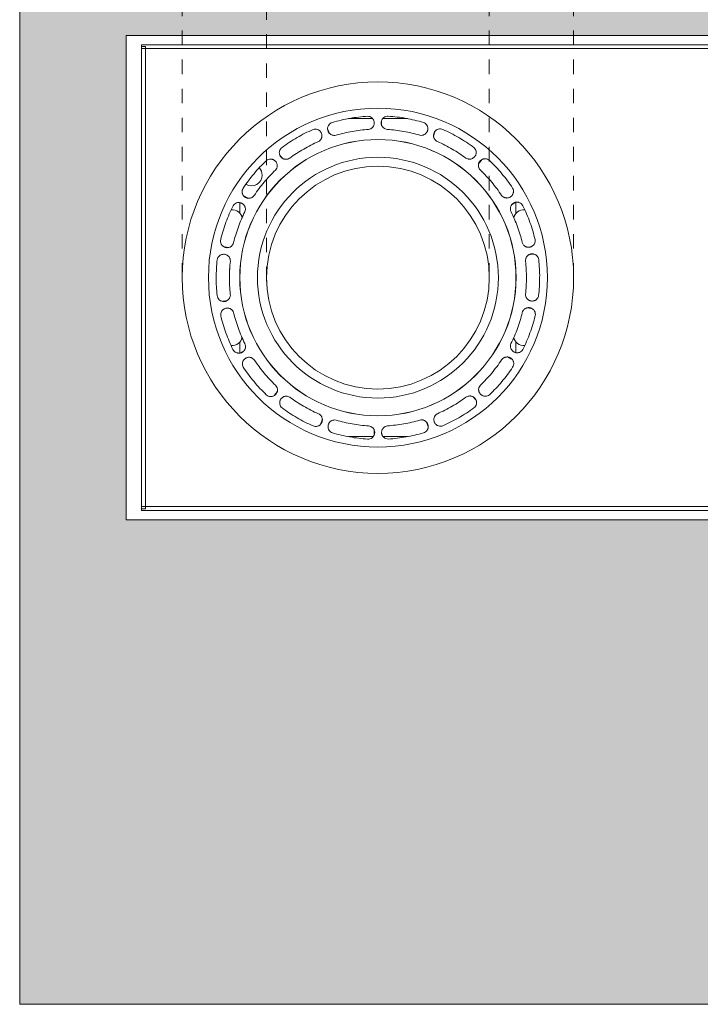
# Model space of a CAD drawing. Header units: millimetres. Extents: x -6708 to -4747, y -1232 to 6729.
# Tile 5 of 11: x -6708 to -6568, y 150 to 353. Entities that reach past the tile are written whole.
import ezdxf

# ---------------------------------------------------------------- set-up
doc = ezdxf.new("R2010")
doc.units = ezdxf.units.MM
doc.linetypes.add('Dash', pattern=[6, 3, -3])
doc.layers.add('A-ANNO-DIMS', color=7, linetype='Continuous', lineweight=9, true_color=0x5b5b5b)
doc.layers.add('A-DETL-GENF', color=7, linetype='Continuous', lineweight=9)
doc.layers.add('E-LITE-EQPM', color=7, linetype='Continuous', lineweight=20)

# ---------------------------------------------------------------- blocks, each defined once
blk = doc.blocks.new('NANO COLIN-2 WF - 033008303 MINI-COLIN-1 Grey downlight LED 12_18W 2700K 20_ 1565_2100 lm-657472-Alzado_PDF')
at = {"layer": 'E-LITE-EQPM'}
for p, q in [((-6683.3, 347.27), (-6683.3, 348.07)), ((-6683.3, 348.07), (-6475.7, 348.07)), ((-6683.3, 347.7), (-6682.5, 347.7)), ((-6683.3, 252.3), (-6683.3, 347.7)), ((-6682.5, 347.27), (-6682.5, 347.7)), ((-6682.5, 347.27), (-6683.3, 347.27)), ((-6635.58, 332.82), (-6640.59, 332.82)), ((-6633.73, 331.37), (-6633.75, 332.28)), ((-6628.41, 332.82), (-6633.51, 332.82)), ((-6644.51, 329.75), (-6644.83, 330.57)), ((-6623.05, 329.2), (-6622.75, 330.09)), ((-6654.09, 324.55), (-6654.65, 325.18)), ((-6613.77, 323.51), (-6613.15, 324.28)), ((-6663, 315.47), (-6663, 313.26)), ((-6661.26, 316.34), (-6662.1, 316.8)), ((-6606.93, 315.03), (-6606.19, 315.48)), ((-6606, 313.26), (-6606, 315.55)), ((-6665.25, 306.2), (-6666.16, 306.34)), ((-6603.46, 304.69), (-6602.58, 304.87)), ((-6665.53, 295.31), (-6666.41, 295.13)), ((-6603.74, 293.8), (-6602.83, 293.66)), ((-6663, 286.74), (-6663, 284.45)), ((-6606, 284.53), (-6606, 286.74)), ((-6662.06, 284.97), (-6662.8, 284.52)), ((-6607.73, 283.66), (-6606.89, 283.2)), ((-6655.23, 276.49), (-6655.84, 275.72)), ((-6614.9, 275.45), (-6614.35, 274.82)), ((-6645.94, 270.8), (-6646.25, 269.91)), ((-6635.26, 268.63), (-6635.25, 267.72)), ((-6624.48, 270.25), (-6624.17, 269.43)), ((-6640.58, 267.19), (-6635.48, 267.19)), ((-6633.41, 267.19), (-6628.41, 267.19)), ((-6683.3, 251.93), (-6683.3, 252.73)), ((-6682.5, 252.73), (-6683.3, 252.73)), ((-6682.5, 252.3), (-6683.3, 252.3)), ((-6682.5, 252.3), (-6682.5, 252.73)), ((-6683.3, 251.93), (-6475.7, 251.93))]:
    blk.add_line(p, q, dxfattribs=at)
for centre, radius, start, end in [((-6634.5, 300), 34.98, 0, 180), ((-6634.5, 300), 28.52, 0, 180), ((-6634.5, 300), 28.5, 0, 180), ((-6634.5, 300), 24.86, 0, 180), ((-6660.59, 321.16), 2.2, 240, 360), ((-6660.59, 321.16), 2.2, 0, 42.184), ((-6634.5, 300), 23, 360, 180), ((-6664.54, 311.95), 2.05, 9.6161, 96.5626), ((-6604.45, 311.95), 2.05, 83.1622, 170.0222), ((-6634.66, 299.95), 30.49, 175.6114, 176.7057), ((-6634.33, 300.05), 30.49, 3.108, 4.204), ((-6634.5, 300), 34.98, 180, 0), ((-6634.5, 300), 28.52, 180, 0), ((-6634.5, 300), 28.5, 180, 0), ((-6634.5, 300), 24.86, 180, 0), ((-6634.5, 300), 23, 180, 360), ((-6634.66, 299.95), 30.49, 183.108, 184.204), ((-6634.33, 300.05), 30.49, 355.6114, 356.7057), ((-6664.54, 288.05), 2.05, 263.1622, 350.0222), ((-6604.45, 288.05), 2.05, 189.6161, 276.5626)]:
    blk.add_arc(centre, radius, start, end, dxfattribs=at)
for points, knots in [([(-6632.55, 330.6), (-6632.71, 330.61), (-6632.95, 330.67), (-6633.24, 330.83), (-6633.42, 330.98), (-6633.58, 331.16), (-6633.7, 331.37), (-6633.78, 331.59), (-6633.83, 331.82), (-6633.83, 332.05), (-6633.8, 332.28), (-6633.73, 332.5), (-6633.61, 332.71), (-6633.47, 332.9), (-6633.23, 333.11), (-6632.87, 333.3), (-6632.54, 333.34), (-6632.38, 333.33)], [-1, -1, -1, -1, -0.888889, -0.833333, -0.777778, -0.722222, -0.666667, -0.611111, -0.555556, -0.5, -0.444444, -0.388889, -0.333333, -0.277778, -0.222222, -0.111111, 0, 0, 0, 0]), ([(-6643.13, 329.42), (-6643.29, 329.37), (-6643.54, 329.35), (-6643.86, 329.4), (-6644.08, 329.48), (-6644.29, 329.6), (-6644.48, 329.75), (-6644.63, 329.92), (-6644.75, 330.13), (-6644.84, 330.34), (-6644.88, 330.57), (-6644.89, 330.81), (-6644.86, 331.04), (-6644.78, 331.27), (-6644.63, 331.55), (-6644.35, 331.85), (-6644.06, 332), (-6643.9, 332.04)], [-1, -1, -1, -1, -0.888889, -0.833333, -0.777778, -0.722222, -0.666667, -0.611111, -0.555556, -0.5, -0.444444, -0.388889, -0.333333, -0.277778, -0.222222, -0.111111, 0, 0, 0, 0]), ([(-6636.61, 333.32), (-6636.46, 333.32), (-6636.15, 333.26), (-6635.8, 333.07), (-6635.58, 332.86), (-6635.45, 332.67), (-6635.34, 332.47), (-6635.28, 332.26), (-6635.24, 332.03), (-6635.25, 331.81), (-6635.29, 331.59), (-6635.37, 331.37), (-6635.48, 331.18), (-6635.62, 331), (-6635.79, 330.84), (-6636.06, 330.68), (-6636.28, 330.61), (-6636.44, 330.59)], [-1, -1, -1, -1, -0.888889, -0.777778, -0.722222, -0.666667, -0.611111, -0.555556, -0.5, -0.444444, -0.388889, -0.333333, -0.277778, -0.222222, -0.166667, -0.111111, 0, 0, 0, 0]), ([(-6625.09, 332.03), (-6624.94, 331.98), (-6624.67, 331.82), (-6624.42, 331.52), (-6624.28, 331.25), (-6624.22, 331.03), (-6624.19, 330.8), (-6624.2, 330.58), (-6624.24, 330.36), (-6624.32, 330.15), (-6624.44, 329.95), (-6624.58, 329.78), (-6624.75, 329.63), (-6624.95, 329.51), (-6625.17, 329.43), (-6625.47, 329.36), (-6625.71, 329.37), (-6625.86, 329.41)], [-1, -1, -1, -1, -0.888889, -0.777778, -0.722222, -0.666667, -0.611111, -0.555556, -0.5, -0.444444, -0.388889, -0.333333, -0.277778, -0.222222, -0.166667, -0.111111, 0, 0, 0, 0]), ([(-6647.88, 330.58), (-6647.73, 330.64), (-6647.42, 330.69), (-6647.04, 330.63), (-6646.76, 330.5), (-6646.56, 330.38), (-6646.4, 330.22), (-6646.26, 330.04), (-6646.15, 329.85), (-6646.08, 329.63), (-6646.04, 329.41), (-6646.04, 329.18), (-6646.08, 328.96), (-6646.15, 328.74), (-6646.26, 328.54), (-6646.46, 328.3), (-6646.64, 328.15), (-6646.78, 328.08)], [-1, -1, -1, -1, -0.888889, -0.777778, -0.722222, -0.666667, -0.611111, -0.555556, -0.5, -0.444444, -0.388889, -0.333333, -0.277778, -0.222222, -0.166667, -0.111111, 0, 0, 0, 0]), ([(-6622.2, 328.09), (-6622.35, 328.15), (-6622.56, 328.29), (-6622.77, 328.54), (-6622.89, 328.75), (-6622.98, 328.97), (-6623.02, 329.2), (-6623.02, 329.44), (-6622.99, 329.67), (-6622.91, 329.89), (-6622.8, 330.1), (-6622.65, 330.28), (-6622.48, 330.44), (-6622.28, 330.56), (-6621.98, 330.68), (-6621.58, 330.73), (-6621.25, 330.66), (-6621.1, 330.59)], [-1, -1, -1, -1, -0.888889, -0.833333, -0.777778, -0.722222, -0.666667, -0.611111, -0.555556, -0.5, -0.444444, -0.388889, -0.333333, -0.277778, -0.222222, -0.111111, 0, 0, 0, 0]), ([(-6652.68, 324.69), (-6652.81, 324.59), (-6653.03, 324.49), (-6653.35, 324.43), (-6653.59, 324.42), (-6653.82, 324.46), (-6654.05, 324.54), (-6654.25, 324.65), (-6654.44, 324.8), (-6654.59, 324.98), (-6654.71, 325.18), (-6654.8, 325.4), (-6654.85, 325.63), (-6654.86, 325.86), (-6654.81, 326.18), (-6654.65, 326.56), (-6654.43, 326.8), (-6654.29, 326.89)], [-1, -1, -1, -1, -0.888889, -0.833333, -0.777778, -0.722222, -0.666667, -0.611111, -0.555556, -0.5, -0.444444, -0.388889, -0.333333, -0.277778, -0.222222, -0.111111, 0, 0, 0, 0]), ([(-6614.7, 326.88), (-6614.58, 326.78), (-6614.38, 326.54), (-6614.24, 326.17), (-6614.21, 325.87), (-6614.22, 325.64), (-6614.27, 325.42), (-6614.36, 325.21), (-6614.48, 325.02), (-6614.63, 324.85), (-6614.8, 324.71), (-6614.99, 324.59), (-6615.21, 324.51), (-6615.43, 324.47), (-6615.66, 324.46), (-6615.97, 324.51), (-6616.19, 324.6), (-6616.32, 324.68)], [-1, -1, -1, -1, -0.888889, -0.777778, -0.722222, -0.666667, -0.611111, -0.555556, -0.5, -0.444444, -0.388889, -0.333333, -0.277778, -0.222222, -0.166667, -0.111111, 0, 0, 0, 0]), ([(-6657.53, 324.16), (-6657.41, 324.26), (-6657.14, 324.42), (-6656.75, 324.49), (-6656.45, 324.47), (-6656.23, 324.42), (-6656.02, 324.33), (-6655.83, 324.21), (-6655.66, 324.06), (-6655.52, 323.88), (-6655.41, 323.69), (-6655.33, 323.48), (-6655.29, 323.25), (-6655.28, 323.02), (-6655.32, 322.79), (-6655.41, 322.5), (-6655.54, 322.3), (-6655.65, 322.18)], [-1, -1, -1, -1, -0.888889, -0.777778, -0.722222, -0.666667, -0.611111, -0.555556, -0.5, -0.444444, -0.388889, -0.333333, -0.277778, -0.222222, -0.166667, -0.111111, 0, 0, 0, 0]), ([(-6613.34, 322.19), (-6613.46, 322.3), (-6613.6, 322.5), (-6613.72, 322.81), (-6613.76, 323.04), (-6613.76, 323.28), (-6613.72, 323.52), (-6613.65, 323.74), (-6613.53, 323.94), (-6613.39, 324.13), (-6613.21, 324.28), (-6613.01, 324.4), (-6612.79, 324.49), (-6612.56, 324.54), (-6612.24, 324.55), (-6611.84, 324.46), (-6611.57, 324.28), (-6611.45, 324.17)], [-1, -1, -1, -1, -0.888889, -0.833333, -0.777778, -0.722222, -0.666667, -0.611111, -0.555556, -0.5, -0.444444, -0.388889, -0.333333, -0.277778, -0.222222, -0.111111, 0, 0, 0, 0]), ([(-6660.02, 316.98), (-6660.11, 316.85), (-6660.29, 316.67), (-6660.56, 316.5), (-6660.79, 316.42), (-6661.02, 316.38), (-6661.26, 316.37), (-6661.49, 316.41), (-6661.72, 316.49), (-6661.92, 316.6), (-6662.1, 316.74), (-6662.26, 316.92), (-6662.39, 317.12), (-6662.47, 317.34), (-6662.54, 317.65), (-6662.52, 318.06), (-6662.39, 318.36), (-6662.3, 318.5)], [-1, -1, -1, -1, -0.888889, -0.833333, -0.777778, -0.722222, -0.666667, -0.611111, -0.555556, -0.5, -0.444444, -0.388889, -0.333333, -0.277778, -0.222222, -0.111111, 0, 0, 0, 0]), ([(-6606.7, 318.49), (-6606.62, 318.36), (-6606.52, 318.06), (-6606.51, 317.67), (-6606.59, 317.37), (-6606.68, 317.16), (-6606.8, 316.97), (-6606.95, 316.8), (-6607.13, 316.66), (-6607.32, 316.56), (-6607.54, 316.48), (-6607.76, 316.44), (-6607.99, 316.44), (-6608.21, 316.47), (-6608.43, 316.55), (-6608.71, 316.69), (-6608.88, 316.85), (-6608.98, 316.98)], [-1, -1, -1, -1, -0.888889, -0.777778, -0.722222, -0.666667, -0.611111, -0.555556, -0.5, -0.444444, -0.388889, -0.333333, -0.277778, -0.222222, -0.166667, -0.111111, 0, 0, 0, 0]), ([(-6664.41, 314.82), (-6664.33, 314.96), (-6664.13, 315.2), (-6663.79, 315.4), (-6663.49, 315.49), (-6663.27, 315.51), (-6663.04, 315.5), (-6662.82, 315.45), (-6662.61, 315.37), (-6662.42, 315.25), (-6662.25, 315.11), (-6662.1, 314.93), (-6661.99, 314.74), (-6661.9, 314.53), (-6661.86, 314.3), (-6661.85, 313.99), (-6661.9, 313.76), (-6661.96, 313.61)], [-1, -1, -1, -1, -0.888889, -0.777778, -0.722222, -0.666667, -0.611111, -0.555556, -0.5, -0.444444, -0.388889, -0.333333, -0.277778, -0.222222, -0.166667, -0.111111, 0, 0, 0, 0]), ([(-6607.02, 313.62), (-6607.1, 313.76), (-6607.16, 314), (-6607.17, 314.32), (-6607.13, 314.56), (-6607.05, 314.79), (-6606.93, 314.99), (-6606.79, 315.18), (-6606.61, 315.33), (-6606.41, 315.45), (-6606.19, 315.54), (-6605.96, 315.59), (-6605.72, 315.59), (-6605.49, 315.56), (-6605.19, 315.46), (-6604.84, 315.24), (-6604.65, 314.97), (-6604.57, 314.83)], [-1, -1, -1, -1, -0.888889, -0.833333, -0.777778, -0.722222, -0.666667, -0.611111, -0.555556, -0.5, -0.444444, -0.388889, -0.333333, -0.277778, -0.222222, -0.111111, 0, 0, 0, 0]), ([(-6664.29, 307.23), (-6664.33, 307.07), (-6664.43, 306.84), (-6664.64, 306.59), (-6664.82, 306.44), (-6665.03, 306.31), (-6665.25, 306.23), (-6665.48, 306.19), (-6665.71, 306.18), (-6665.94, 306.22), (-6666.17, 306.29), (-6666.37, 306.4), (-6666.56, 306.55), (-6666.72, 306.73), (-6666.89, 307), (-6667.01, 307.39), (-6666.99, 307.72), (-6666.95, 307.88)], [-1, -1, -1, -1, -0.888889, -0.833333, -0.777778, -0.722222, -0.666667, -0.611111, -0.555556, -0.5, -0.444444, -0.388889, -0.333333, -0.277778, -0.222222, -0.111111, 0, 0, 0, 0]), ([(-6602.05, 307.87), (-6602.03, 307.72), (-6602.03, 307.4), (-6602.16, 307.03), (-6602.33, 306.78), (-6602.48, 306.61), (-6602.67, 306.47), (-6602.87, 306.37), (-6603.08, 306.3), (-6603.3, 306.26), (-6603.53, 306.27), (-6603.75, 306.3), (-6603.96, 306.38), (-6604.16, 306.49), (-6604.35, 306.63), (-6604.55, 306.87), (-6604.66, 307.08), (-6604.71, 307.23)], [-1, -1, -1, -1, -0.888889, -0.777778, -0.722222, -0.666667, -0.611111, -0.555556, -0.5, -0.444444, -0.388889, -0.333333, -0.277778, -0.222222, -0.166667, -0.111111, 0, 0, 0, 0]), ([(-6604.02, 303.4), (-6604.04, 303.56), (-6604.02, 303.81), (-6603.92, 304.11), (-6603.8, 304.32), (-6603.65, 304.51), (-6603.47, 304.66), (-6603.27, 304.78), (-6603.05, 304.87), (-6602.82, 304.91), (-6602.58, 304.92), (-6602.35, 304.89), (-6602.13, 304.81), (-6601.92, 304.7), (-6601.66, 304.5), (-6601.42, 304.18), (-6601.32, 303.86), (-6601.31, 303.7)], [-1, -1, -1, -1, -0.888889, -0.833333, -0.777778, -0.722222, -0.666667, -0.611111, -0.555556, -0.5, -0.444444, -0.388889, -0.333333, -0.277778, -0.222222, -0.111111, 0, 0, 0, 0]), ([(-6667.67, 303.7), (-6667.65, 303.85), (-6667.54, 304.15), (-6667.29, 304.45), (-6667.04, 304.63), (-6666.84, 304.74), (-6666.62, 304.8), (-6666.4, 304.83), (-6666.17, 304.83), (-6665.95, 304.78), (-6665.74, 304.7), (-6665.54, 304.59), (-6665.37, 304.45), (-6665.22, 304.28), (-6665.1, 304.08), (-6664.98, 303.79), (-6664.95, 303.55), (-6664.96, 303.4)], [-1, -1, -1, -1, -0.888889, -0.777778, -0.722222, -0.666667, -0.611111, -0.555556, -0.5, -0.444444, -0.388889, -0.333333, -0.277778, -0.222222, -0.166667, -0.111111, 0, 0, 0, 0]), ([(-6664.97, 296.6), (-6664.95, 296.44), (-6664.97, 296.19), (-6665.07, 295.89), (-6665.19, 295.68), (-6665.34, 295.49), (-6665.52, 295.34), (-6665.73, 295.22), (-6665.94, 295.13), (-6666.17, 295.09), (-6666.41, 295.08), (-6666.64, 295.11), (-6666.86, 295.19), (-6667.07, 295.3), (-6667.33, 295.5), (-6667.57, 295.82), (-6667.67, 296.14), (-6667.68, 296.3)], [-1, -1, -1, -1, -0.888889, -0.833333, -0.777778, -0.722222, -0.666667, -0.611111, -0.555556, -0.5, -0.444444, -0.388889, -0.333333, -0.277778, -0.222222, -0.111111, 0, 0, 0, 0]), ([(-6601.32, 296.3), (-6601.35, 296.15), (-6601.45, 295.85), (-6601.7, 295.55), (-6601.95, 295.37), (-6602.15, 295.26), (-6602.37, 295.2), (-6602.59, 295.17), (-6602.82, 295.17), (-6603.04, 295.22), (-6603.25, 295.3), (-6603.45, 295.41), (-6603.62, 295.55), (-6603.77, 295.72), (-6603.9, 295.92), (-6604.01, 296.21), (-6604.04, 296.45), (-6604.03, 296.6)], [-1, -1, -1, -1, -0.888889, -0.777778, -0.722222, -0.666667, -0.611111, -0.555556, -0.5, -0.444444, -0.388889, -0.333333, -0.277778, -0.222222, -0.166667, -0.111111, 0, 0, 0, 0]), ([(-6666.94, 292.13), (-6666.96, 292.28), (-6666.97, 292.6), (-6666.83, 292.97), (-6666.66, 293.22), (-6666.51, 293.39), (-6666.33, 293.53), (-6666.13, 293.63), (-6665.91, 293.7), (-6665.69, 293.74), (-6665.47, 293.73), (-6665.24, 293.7), (-6665.03, 293.62), (-6664.83, 293.51), (-6664.65, 293.37), (-6664.44, 293.13), (-6664.33, 292.92), (-6664.28, 292.77)], [-1, -1, -1, -1, -0.888889, -0.777778, -0.722222, -0.666667, -0.611111, -0.555556, -0.5, -0.444444, -0.388889, -0.333333, -0.277778, -0.222222, -0.166667, -0.111111, 0, 0, 0, 0]), ([(-6604.7, 292.77), (-6604.66, 292.93), (-6604.56, 293.16), (-6604.35, 293.41), (-6604.17, 293.56), (-6603.97, 293.69), (-6603.74, 293.77), (-6603.51, 293.81), (-6603.28, 293.82), (-6603.05, 293.78), (-6602.83, 293.71), (-6602.62, 293.6), (-6602.43, 293.45), (-6602.27, 293.27), (-6602.1, 293), (-6601.98, 292.61), (-6602, 292.28), (-6602.04, 292.12)], [-1, -1, -1, -1, -0.888889, -0.833333, -0.777778, -0.722222, -0.666667, -0.611111, -0.555556, -0.5, -0.444444, -0.388889, -0.333333, -0.277778, -0.222222, -0.111111, 0, 0, 0, 0]), ([(-6661.97, 286.38), (-6661.9, 286.24), (-6661.83, 286), (-6661.82, 285.68), (-6661.86, 285.44), (-6661.94, 285.21), (-6662.06, 285.01), (-6662.21, 284.82), (-6662.38, 284.67), (-6662.58, 284.55), (-6662.8, 284.46), (-6663.03, 284.41), (-6663.27, 284.41), (-6663.5, 284.44), (-6663.81, 284.54), (-6664.15, 284.76), (-6664.35, 285.03), (-6664.42, 285.17)], [-1, -1, -1, -1, -0.888889, -0.833333, -0.777778, -0.722222, -0.666667, -0.611111, -0.555556, -0.5, -0.444444, -0.388889, -0.333333, -0.277778, -0.222222, -0.111111, 0, 0, 0, 0]), ([(-6604.58, 285.18), (-6604.66, 285.04), (-6604.87, 284.8), (-6605.2, 284.6), (-6605.5, 284.51), (-6605.72, 284.49), (-6605.95, 284.5), (-6606.17, 284.55), (-6606.38, 284.63), (-6606.57, 284.75), (-6606.74, 284.89), (-6606.89, 285.07), (-6607.01, 285.26), (-6607.09, 285.47), (-6607.14, 285.7), (-6607.15, 286.01), (-6607.09, 286.24), (-6607.03, 286.39)], [-1, -1, -1, -1, -0.888889, -0.777778, -0.722222, -0.666667, -0.611111, -0.555556, -0.5, -0.444444, -0.388889, -0.333333, -0.277778, -0.222222, -0.166667, -0.111111, 0, 0, 0, 0]), ([(-6662.29, 281.51), (-6662.37, 281.64), (-6662.48, 281.94), (-6662.48, 282.33), (-6662.41, 282.63), (-6662.32, 282.84), (-6662.19, 283.03), (-6662.04, 283.2), (-6661.86, 283.34), (-6661.67, 283.44), (-6661.45, 283.52), (-6661.23, 283.56), (-6661, 283.56), (-6660.78, 283.53), (-6660.56, 283.45), (-6660.28, 283.31), (-6660.11, 283.15), (-6660.01, 283.02)], [-1, -1, -1, -1, -0.888889, -0.777778, -0.722222, -0.666667, -0.611111, -0.555556, -0.5, -0.444444, -0.388889, -0.333333, -0.277778, -0.222222, -0.166667, -0.111111, 0, 0, 0, 0]), ([(-6608.97, 283.02), (-6608.88, 283.15), (-6608.71, 283.33), (-6608.43, 283.5), (-6608.2, 283.58), (-6607.97, 283.62), (-6607.73, 283.63), (-6607.5, 283.59), (-6607.28, 283.51), (-6607.07, 283.4), (-6606.89, 283.26), (-6606.73, 283.08), (-6606.61, 282.88), (-6606.52, 282.66), (-6606.45, 282.35), (-6606.47, 281.94), (-6606.6, 281.64), (-6606.69, 281.5)], [-1, -1, -1, -1, -0.888889, -0.833333, -0.777778, -0.722222, -0.666667, -0.611111, -0.555556, -0.5, -0.444444, -0.388889, -0.333333, -0.277778, -0.222222, -0.111111, 0, 0, 0, 0]), ([(-6655.65, 277.81), (-6655.54, 277.7), (-6655.39, 277.5), (-6655.28, 277.19), (-6655.23, 276.96), (-6655.23, 276.72), (-6655.27, 276.48), (-6655.34, 276.26), (-6655.46, 276.06), (-6655.6, 275.87), (-6655.78, 275.72), (-6655.98, 275.6), (-6656.2, 275.51), (-6656.43, 275.46), (-6656.75, 275.45), (-6657.15, 275.54), (-6657.42, 275.72), (-6657.54, 275.83)], [-1, -1, -1, -1, -0.888889, -0.833333, -0.777778, -0.722222, -0.666667, -0.611111, -0.555556, -0.5, -0.444444, -0.388889, -0.333333, -0.277778, -0.222222, -0.111111, 0, 0, 0, 0]), ([(-6611.46, 275.84), (-6611.58, 275.74), (-6611.85, 275.58), (-6612.24, 275.51), (-6612.54, 275.53), (-6612.77, 275.58), (-6612.97, 275.67), (-6613.16, 275.79), (-6613.33, 275.94), (-6613.47, 276.12), (-6613.58, 276.31), (-6613.66, 276.52), (-6613.7, 276.75), (-6613.71, 276.98), (-6613.68, 277.21), (-6613.58, 277.5), (-6613.45, 277.7), (-6613.35, 277.82)], [-1, -1, -1, -1, -0.888889, -0.777778, -0.722222, -0.666667, -0.611111, -0.555556, -0.5, -0.444444, -0.388889, -0.333333, -0.277778, -0.222222, -0.166667, -0.111111, 0, 0, 0, 0]), ([(-6654.29, 273.12), (-6654.41, 273.22), (-6654.61, 273.46), (-6654.75, 273.83), (-6654.78, 274.13), (-6654.77, 274.36), (-6654.72, 274.58), (-6654.63, 274.79), (-6654.51, 274.98), (-6654.37, 275.15), (-6654.19, 275.29), (-6654, 275.41), (-6653.78, 275.49), (-6653.56, 275.53), (-6653.33, 275.54), (-6653.02, 275.49), (-6652.8, 275.4), (-6652.67, 275.32)], [-1, -1, -1, -1, -0.888889, -0.777778, -0.722222, -0.666667, -0.611111, -0.555556, -0.5, -0.444444, -0.388889, -0.333333, -0.277778, -0.222222, -0.166667, -0.111111, 0, 0, 0, 0]), ([(-6616.32, 275.31), (-6616.18, 275.41), (-6615.96, 275.51), (-6615.64, 275.57), (-6615.4, 275.58), (-6615.17, 275.54), (-6614.94, 275.46), (-6614.74, 275.35), (-6614.56, 275.2), (-6614.4, 275.02), (-6614.28, 274.82), (-6614.19, 274.6), (-6614.14, 274.37), (-6614.14, 274.14), (-6614.18, 273.82), (-6614.34, 273.44), (-6614.57, 273.2), (-6614.7, 273.11)], [-1, -1, -1, -1, -0.888889, -0.833333, -0.777778, -0.722222, -0.666667, -0.611111, -0.555556, -0.5, -0.444444, -0.388889, -0.333333, -0.277778, -0.222222, -0.111111, 0, 0, 0, 0]), ([(-6646.79, 271.91), (-6646.64, 271.85), (-6646.43, 271.71), (-6646.22, 271.46), (-6646.1, 271.25), (-6646.02, 271.03), (-6645.97, 270.8), (-6645.97, 270.56), (-6646, 270.33), (-6646.08, 270.11), (-6646.19, 269.9), (-6646.34, 269.72), (-6646.51, 269.56), (-6646.71, 269.44), (-6647.01, 269.32), (-6647.42, 269.27), (-6647.74, 269.34), (-6647.89, 269.41)], [-1, -1, -1, -1, -0.888889, -0.833333, -0.777778, -0.722222, -0.666667, -0.611111, -0.555556, -0.5, -0.444444, -0.388889, -0.333333, -0.277778, -0.222222, -0.111111, 0, 0, 0, 0]), ([(-6643.9, 267.97), (-6644.05, 268.02), (-6644.32, 268.18), (-6644.58, 268.48), (-6644.71, 268.75), (-6644.78, 268.97), (-6644.8, 269.2), (-6644.8, 269.42), (-6644.75, 269.64), (-6644.67, 269.85), (-6644.55, 270.05), (-6644.41, 270.22), (-6644.24, 270.37), (-6644.04, 270.49), (-6643.83, 270.57), (-6643.52, 270.64), (-6643.28, 270.63), (-6643.13, 270.59)], [-1, -1, -1, -1, -0.888889, -0.777778, -0.722222, -0.666667, -0.611111, -0.555556, -0.5, -0.444444, -0.388889, -0.333333, -0.277778, -0.222222, -0.166667, -0.111111, 0, 0, 0, 0]), ([(-6625.86, 270.58), (-6625.7, 270.63), (-6625.45, 270.65), (-6625.13, 270.6), (-6624.91, 270.52), (-6624.7, 270.4), (-6624.52, 270.25), (-6624.36, 270.08), (-6624.24, 269.87), (-6624.16, 269.66), (-6624.11, 269.43), (-6624.1, 269.19), (-6624.14, 268.96), (-6624.21, 268.73), (-6624.36, 268.45), (-6624.64, 268.15), (-6624.93, 268), (-6625.09, 267.96)], [-1, -1, -1, -1, -0.888889, -0.833333, -0.777778, -0.722222, -0.666667, -0.611111, -0.555556, -0.5, -0.444444, -0.388889, -0.333333, -0.277778, -0.222222, -0.111111, 0, 0, 0, 0]), ([(-6621.11, 269.42), (-6621.26, 269.36), (-6621.57, 269.31), (-6621.96, 269.37), (-6622.24, 269.5), (-6622.43, 269.62), (-6622.59, 269.78), (-6622.73, 269.96), (-6622.84, 270.15), (-6622.91, 270.37), (-6622.95, 270.59), (-6622.95, 270.82), (-6622.91, 271.04), (-6622.84, 271.26), (-6622.73, 271.46), (-6622.54, 271.7), (-6622.35, 271.85), (-6622.21, 271.92)], [-1, -1, -1, -1, -0.888889, -0.777778, -0.722222, -0.666667, -0.611111, -0.555556, -0.5, -0.444444, -0.388889, -0.333333, -0.277778, -0.222222, -0.166667, -0.111111, 0, 0, 0, 0]), ([(-6636.44, 269.4), (-6636.28, 269.39), (-6636.04, 269.33), (-6635.75, 269.17), (-6635.57, 269.02), (-6635.41, 268.84), (-6635.29, 268.63), (-6635.21, 268.41), (-6635.16, 268.18), (-6635.16, 267.95), (-6635.19, 267.72), (-6635.27, 267.5), (-6635.38, 267.29), (-6635.52, 267.1), (-6635.76, 266.89), (-6636.13, 266.7), (-6636.45, 266.66), (-6636.62, 266.67)], [-1, -1, -1, -1, -0.888889, -0.833333, -0.777778, -0.722222, -0.666667, -0.611111, -0.555556, -0.5, -0.444444, -0.388889, -0.333333, -0.277778, -0.222222, -0.111111, 0, 0, 0, 0]), ([(-6632.38, 266.68), (-6632.53, 266.68), (-6632.85, 266.74), (-6633.19, 266.93), (-6633.41, 267.14), (-6633.54, 267.33), (-6633.65, 267.53), (-6633.72, 267.74), (-6633.75, 267.97), (-6633.74, 268.19), (-6633.7, 268.41), (-6633.63, 268.63), (-6633.51, 268.82), (-6633.37, 269), (-6633.2, 269.16), (-6632.93, 269.32), (-6632.71, 269.39), (-6632.55, 269.41)], [-1, -1, -1, -1, -0.888889, -0.777778, -0.722222, -0.666667, -0.611111, -0.555556, -0.5, -0.444444, -0.388889, -0.333333, -0.277778, -0.222222, -0.166667, -0.111111, 0, 0, 0, 0])]:
    blk.add_open_spline(points, degree=3, knots=knots, dxfattribs=at)
for points in [[(-6643.9, 332.04), (-6642.72, 332.39), (-6640.31, 332.95), (-6637.85, 333.24), (-6636.61, 333.32)], [(-6632.38, 333.33), (-6631.14, 333.25), (-6628.69, 332.95), (-6626.28, 332.38), (-6625.09, 332.03)], [(-6654.29, 326.89), (-6653.3, 327.62), (-6651.22, 328.98), (-6649.01, 330.09), (-6647.88, 330.58)], [(-6636.44, 330.59), (-6637.57, 330.52), (-6639.83, 330.25), (-6642.04, 329.74), (-6643.13, 329.42)], [(-6625.86, 329.41), (-6626.95, 329.73), (-6629.16, 330.25), (-6631.42, 330.53), (-6632.55, 330.6)], [(-6621.1, 330.59), (-6619.97, 330.1), (-6617.77, 328.98), (-6615.7, 327.62), (-6614.7, 326.88)], [(-6646.78, 328.08), (-6647.82, 327.63), (-6649.86, 326.6), (-6651.76, 325.36), (-6652.68, 324.69)], [(-6616.32, 324.68), (-6617.23, 325.36), (-6619.14, 326.6), (-6621.16, 327.63), (-6622.2, 328.09)], [(-6662.3, 318.5), (-6661.61, 319.53), (-6660.13, 321.51), (-6658.43, 323.31), (-6657.53, 324.16)], [(-6611.45, 324.17), (-6610.56, 323.31), (-6608.86, 321.51), (-6607.38, 319.52), (-6606.7, 318.49)], [(-6655.65, 322.18), (-6656.47, 321.4), (-6658.03, 319.75), (-6659.39, 317.93), (-6660.02, 316.98)], [(-6608.98, 316.98), (-6609.6, 317.92), (-6610.96, 319.75), (-6612.52, 321.41), (-6613.34, 322.19)], [(-6666.95, 307.88), (-6666.66, 309.08), (-6665.94, 311.44), (-6664.96, 313.72), (-6664.41, 314.82)], [(-6661.96, 313.61), (-6662.46, 312.6), (-6663.36, 310.51), (-6664.02, 308.33), (-6664.29, 307.23)], [(-6604.71, 307.23), (-6604.97, 308.33), (-6605.63, 310.51), (-6606.52, 312.6), (-6607.02, 313.62)], [(-6604.57, 314.83), (-6604.03, 313.72), (-6603.05, 311.44), (-6602.34, 309.07), (-6602.05, 307.87)], [(-6667.89, 300), (-6667.88, 300.62), (-6667.85, 301.85), (-6667.74, 303.09), (-6667.67, 303.7)], [(-6664.96, 303.4), (-6665.02, 302.83), (-6665.12, 301.7), (-6665.15, 300.57), (-6665.15, 300)], [(-6603.84, 300), (-6603.84, 300.57), (-6603.87, 301.7), (-6603.96, 302.83), (-6604.02, 303.4)], [(-6601.31, 303.7), (-6601.24, 303.08), (-6601.14, 301.85), (-6601.1, 300.62), (-6601.11, 300)], [(-6667.68, 296.3), (-6667.75, 296.92), (-6667.85, 298.15), (-6667.89, 299.38), (-6667.89, 300)], [(-6665.15, 300), (-6665.15, 299.43), (-6665.12, 298.3), (-6665.03, 297.17), (-6664.97, 296.6)], [(-6604.03, 296.6), (-6603.97, 297.17), (-6603.87, 298.3), (-6603.84, 299.43), (-6603.84, 300)], [(-6601.11, 300), (-6601.11, 299.38), (-6601.14, 298.15), (-6601.25, 296.91), (-6601.32, 296.3)], [(-6664.28, 292.77), (-6664.02, 291.67), (-6663.36, 289.49), (-6662.47, 287.4), (-6661.97, 286.38)], [(-6607.03, 286.39), (-6606.53, 287.4), (-6605.63, 289.49), (-6604.97, 291.67), (-6604.7, 292.77)], [(-6664.42, 285.17), (-6664.97, 286.28), (-6665.94, 288.56), (-6666.65, 290.93), (-6666.94, 292.13)], [(-6602.04, 292.12), (-6602.34, 290.92), (-6603.05, 288.56), (-6604.03, 286.28), (-6604.58, 285.18)], [(-6660.01, 283.02), (-6659.39, 282.08), (-6658.03, 280.25), (-6656.48, 278.59), (-6655.65, 277.81)], [(-6613.35, 277.82), (-6612.52, 278.6), (-6610.96, 280.25), (-6609.6, 282.07), (-6608.97, 283.02)], [(-6657.54, 275.83), (-6658.44, 276.69), (-6660.13, 278.49), (-6661.61, 280.48), (-6662.29, 281.51)], [(-6606.69, 281.5), (-6607.38, 280.47), (-6608.86, 278.49), (-6610.56, 276.69), (-6611.46, 275.84)], [(-6652.67, 275.32), (-6651.76, 274.64), (-6649.86, 273.4), (-6647.83, 272.37), (-6646.79, 271.91)], [(-6622.21, 271.92), (-6621.17, 272.37), (-6619.14, 273.4), (-6617.23, 274.64), (-6616.32, 275.31)], [(-6647.89, 269.41), (-6649.02, 269.9), (-6651.23, 271.02), (-6653.29, 272.38), (-6654.29, 273.12)], [(-6614.7, 273.11), (-6615.69, 272.38), (-6617.77, 271.02), (-6619.98, 269.91), (-6621.11, 269.42)], [(-6643.13, 270.59), (-6642.04, 270.27), (-6639.83, 269.75), (-6637.57, 269.47), (-6636.44, 269.4)], [(-6632.55, 269.41), (-6631.42, 269.48), (-6629.16, 269.75), (-6626.95, 270.26), (-6625.86, 270.58)], [(-6636.62, 266.67), (-6637.85, 266.75), (-6640.31, 267.05), (-6642.72, 267.62), (-6643.9, 267.97)], [(-6625.09, 267.96), (-6626.28, 267.61), (-6628.69, 267.05), (-6631.14, 266.76), (-6632.38, 266.68)]]:
    blk.add_open_spline(points, degree=3, dxfattribs=at)

msp = doc.modelspace()

# ---------------------------------------------------------------- hatches: boundary and pattern name
at = {"layer": 'A-DETL-GENF', "true_color": 0xf0f0f0}
h = msp.add_hatch(color=7, dxfattribs=at)
h.paths.add_polyline_path([(-6708.45, 150), (-6450.55, 150), (-6450.55, 450), (-6708.45, 450), (-6708.45, 214.6)])
h.paths.add_polyline_path([(-6484.55, 250), (-6686.5, 250), (-6686.5, 350), (-6474.5, 350), (-6474.5, 250), (-6478.94, 250)])

# ---------------------------------------------------------------- linework, layer by layer
at = {"layer": 'A-ANNO-DIMS'}
for p, q in [((-6708.45, 450), (-6708.45, 317.35)), ((-6708.45, 317.35), (-6708.45, 150)), ((-6708.45, 150), (-6450.55, 150))]:
    msp.add_line(p, q, dxfattribs=at)
at = {"layer": 'A-ANNO-DIMS', "color": 254, "linetype": 'Dash', "true_color": 0xd2d2d2}
for p, q in [((-6674.9, 300), (-6674.9, 415)), ((-6611.5, 300), (-6611.5, 405)), ((-6594.1, 300), (-6594.1, 405)), ((-6657.48, 299.24), (-6657.48, 404.24))]:
    msp.add_line(p, q, dxfattribs=at)
at = {"layer": 'E-LITE-EQPM'}
for p, q in [((-6686.5, 250), (-6686.5, 350)), ((-6686.5, 350), (-6474.5, 350)), ((-6476.5, 347.27), (-6682.5, 347.27)), ((-6682.5, 347.27), (-6682.5, 252.73)), ((-6682.5, 252.73), (-6476.5, 252.73)), ((-6474.5, 250), (-6686.5, 250))]:
    msp.add_line(p, q, dxfattribs=at)
for start, end in [(0, 180), (180, 0)]:
    msp.add_arc((-6634.5, 300), 40.4, start, end, dxfattribs=at)

# ---------------------------------------------------------------- block references
msp.add_blockref('NANO COLIN-2 WF - 033008303 MINI-COLIN-1 Grey downlight LED 12_18W 2700K 20_ 1565_2100 lm-657472-Alzado_PDF', (0, 0), dxfattribs=at)

doc.saveas('drawing.dxf')
